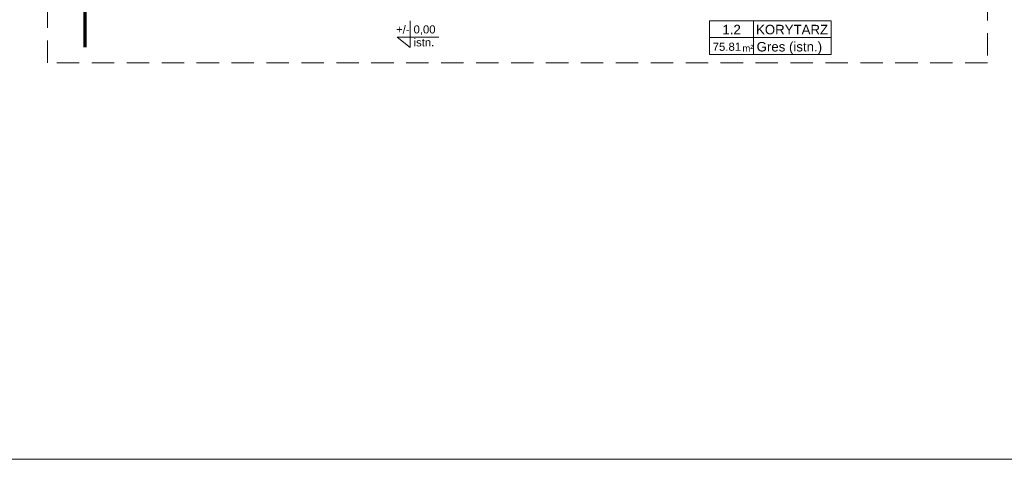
# Model space of a CAD drawing. Header units: millimetres. Extents: x -61343 to 9939, y -6894 to 7453.
# Tile 6 of 255: x -42379 to -40181, y 2197 to 3179. Entities that reach past the tile are written whole.
import ezdxf
from ezdxf.enums import TextEntityAlignment as Align

# ---------------------------------------------------------------- set-up
doc = ezdxf.new("R2010")
doc.units = ezdxf.units.MM
doc.header["$MEASUREMENT"] = 0
doc.linetypes.add('Kropki i Kreski', pattern=[920, 500, -200, 20, -200])
doc.linetypes.add('Przerywana długa', pattern=[780, 500, -280])
doc.layers.add('2D - Ogólne', color=7, linetype='Continuous')
doc.layers.add('A_opisy', color=81, linetype='Continuous', lineweight=13)
doc.layers.add('A_zakres opracowania', color=7, linetype='Continuous', lineweight=70, true_color=0xe00038)
doc.styles.get("Standard").update_dxf_attribs({"font": 'arial.ttf'})

# ---------------------------------------------------------------- blocks, each defined once
blk = doc.blocks.new('*U1227')
blk.add_line((63.8, 50), (63.8, 0))
for points in [[(178.2, 25), (-1.6, 25), (-1.6, 50), (178.2, 50)], [(63.8, 0), (-1.6, 0), (-1.6, 50), (63.8, 50)], [(-1.6, 0), (178.2, 0), (178.2, 25), (-1.6, 25)]]:
    blk.add_lwpolyline(points, close=True)
at = {"insert": (47.2, 14.3), "char_height": 10, "attachment_point": 1}
blk.add_mtext_dynamic_manual_height_columns('m²', width=64.842, gutter_width=75, heights=[0], dxfattribs=at)
blk.add_attdef('NR', text='', height=14).set_placement((31.3, 36.9), align=Align.MIDDLE_CENTER)
for tag, p in [('NAZWA_POM.', (67.3, 36.9)), ('WYKOŃCZENIE', (68.2, 11.5))]:
    blk.add_attdef(tag, text='', height=14).set_placement(p, align=Align.MIDDLE_LEFT)
blk.add_attdef('POW', text='', height=14).set_placement((41.5, 11.5), align=Align.MIDDLE_RIGHT)

msp = doc.modelspace()

# ---------------------------------------------------------------- linework, layer by layer
at = {"layer": '2D - Ogólne', "color": 7, "linetype": 'Przerywana długa', "lineweight": 15, "ltscale": 0.1}
msp.add_lwpolyline([(-42317.129, 4240.926), (-40218.01, 4240.926), (-40218.01, 3082.39), (-42317.129, 3082.39)], close=True, dxfattribs=at)
at = {"layer": 'A_opisy'}
msp.add_lwpolyline([(-42867.121, 2196.793), (-42867.121, 5026.793), (-38807.121, 5026.793), (-38807.121, 2196.793)], close=True, dxfattribs=at)
msp.add_lwpolyline([(-41507.224, 3176.16), (-41507.224, 3116.799), (-41536.153, 3140.197), (-41443.286, 3140.197)], dxfattribs=at)
at = {"layer": 'A_zakres opracowania', "linetype": 'Kropki i Kreski', "ltscale": 0.2}
msp.add_lwpolyline([(-40281.52, 4240.926), (-40281.52, 3953.544), (-42233.52, 3953.544), (-42233.52, 3082.39)], dxfattribs=at)

# ---------------------------------------------------------------- block references
at = {"layer": 'A_opisy'}
ref = msp.add_blockref('*U1227', (-40836.741, 3101.115), dxfattribs=dict(at, xscale=1.512, yscale=1.512, zscale=1.512))
ref.add_attrib('NR', '1.2', dxfattribs={"layer": '0', "height": 21.168}).set_placement((-40789.451, 3156.868), align=Align.MIDDLE_CENTER)
ref.add_attrib('NAZWA_POM.', 'KORYTARZ', dxfattribs={"layer": '0', "height": 21.168}).set_placement((-40735.015, 3156.868), align=Align.MIDDLE_LEFT)
ref.add_attrib('POW.', '75.81', dxfattribs={"layer": '0', "height": 18.144}).set_placement((-40768.324, 3118.506), align=Align.MIDDLE_RIGHT)
ref.add_attrib('WYKOŃCZENIE', 'Gres (istn.)', dxfattribs={"layer": '0', "height": 21.168}).set_placement((-40733.655, 3118.499), align=Align.MIDDLE_LEFT)

# ---------------------------------------------------------------- texts
at = {"layer": 'A_opisy', "char_height": 18, "attachment_point": 1}
for s, width, heights, insert in [('+/-', 12.03374, [0], (-41538.574, 3166.213)), ('0,00', 39.475, [21.634], (-41499.594, 3166.213)), ('istn.', 39.475, [21.634], (-41499.594, 3137.209))]:
    msp.add_mtext_dynamic_manual_height_columns(s, width=width, gutter_width=12.5, heights=heights, dxfattribs=dict(at, insert=insert))

doc.saveas('drawing.dxf')
